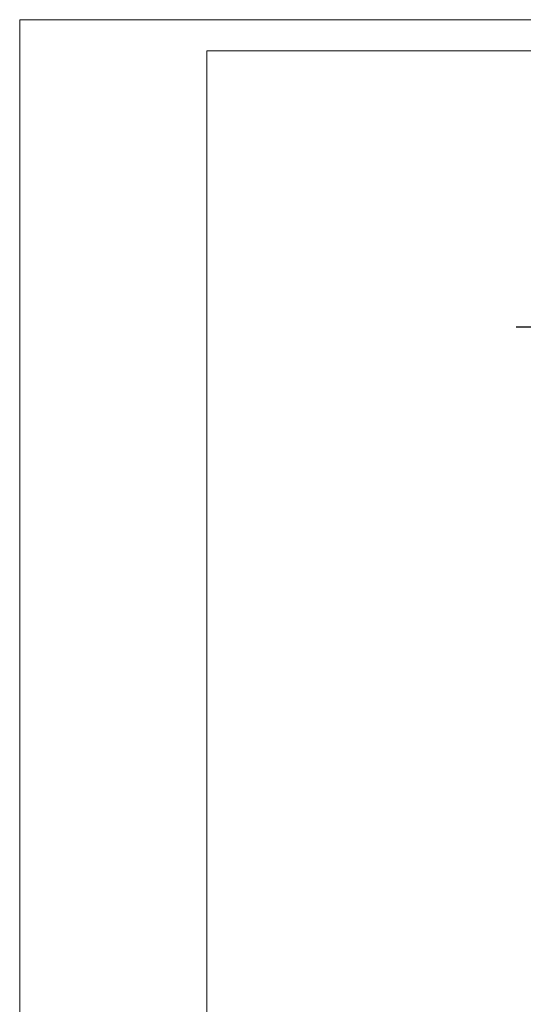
# Model space of a CAD drawing. Header units: millimetres. Extents: x 11149 to 111407, y -107619 to -23630.
# Tile 81 of 245: x 22202 to 22404, y -36755 to -36360. Entities that reach past the tile are written whole.
import ezdxf

# ---------------------------------------------------------------- set-up
doc = ezdxf.new("R2010")
doc.units = ezdxf.units.MM
doc.header["$LTSCALE"] = 2
doc.layers.get('0').update_dxf_attribs({"plot": 0})
doc.layers.add('e-cad_cienkie', color=1, linetype='Continuous', lineweight=9)
doc.layers.add('e-cad_opisy', color=7, linetype='Continuous', lineweight=9)
doc.styles.add('e-cad_1', font='arial.ttf', dxfattribs={"width": 0.7})
doc.dimstyles.new('e-cad_1_25_[cm]', dxfattribs={"dimscale": 2.5, "dimtxt": 1.8, "dimasz": 1.25, "dimexe": 1.25, "dimexo": 0.625, "dimgap": 0.5, "dimtad": 1, "dimdec": 0, "dimrnd": 1, "dimzin": 1, "dimtxsty": 'e-cad_1', "dimblk": 'OBLIQUE', "dimcen": 2.5, "dimclrd": 256, "dimclre": 252, "dimclrt": 7, "dimadec": 0, "dimazin": 0, "dimtfac": 1, "dimtix": 1, "dimtmove": 2, "dimatfit": 3, "dimldrblk": 'NONE', "dimfxl": 60, "dimfxlon": 1, "dimarcsym": 0})

# ---------------------------------------------------------------- blocks, each defined once
blk = doc.blocks.new('A3_poziom')
for points in [[(0, 0), (420, 0), (420, 297), (0, 297)], [(30, 5), (415, 5), (415, 292), (30, 292)]]:
    blk.add_lwpolyline(points, close=True)
blk = doc.blocks.new('_OBLIQUE')
at = {"color": 0, "linetype": 'ByBlock', "lineweight": -2}
blk.add_line((-0.5, -0.5), (0.5, 0.5), dxfattribs=at)

msp = doc.modelspace()

# ---------------------------------------------------------------- block references
at = {"layer": 'e-cad_opisy', "ltscale": 0.02, "xscale": 2.5, "yscale": 2.5, "zscale": 2.5}
msp.add_blockref('A3_poziom', (22201.87, -37102.55), dxfattribs=at)

# ---------------------------------------------------------------- leaders
at = {"layer": 'e-cad_cienkie', "has_arrowhead": 0}
msp.add_leader([(22503.92, -36526.17), (22487.13, -36483.28), (22401.07, -36483.28)], dimstyle='e-cad_1_25_[cm]', override={"dimldrblk": 'None'}, dxfattribs=at)

doc.saveas('drawing.dxf')
